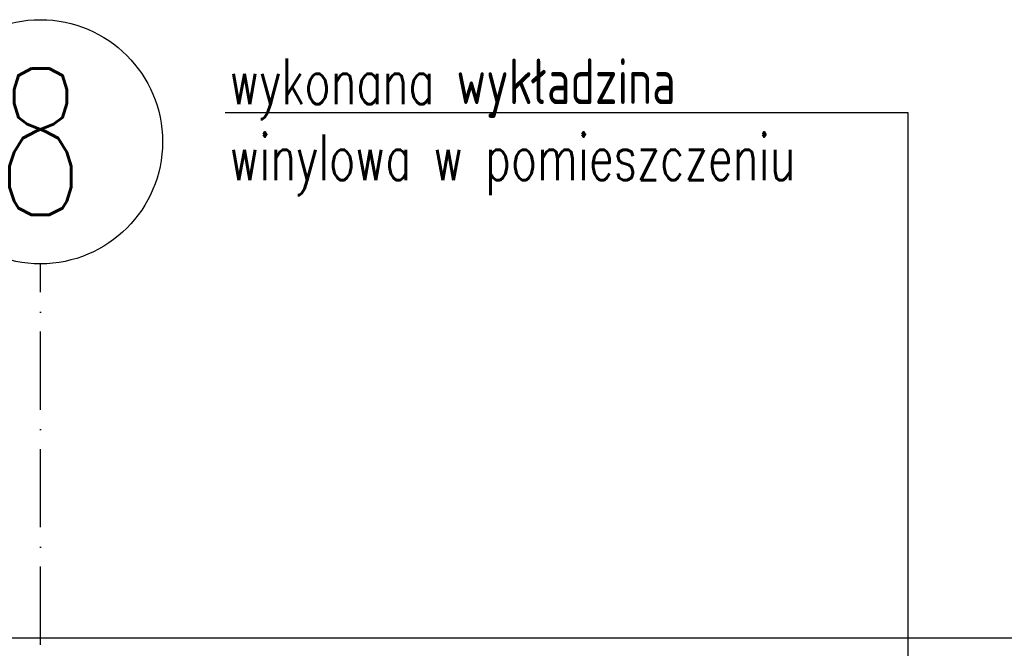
# Model space of a CAD drawing. Header units: millimetres. Extents: x 167273 to 188273, y -125105 to -88145.
# Tile 158 of 210: x 174227 to 174529, y -96130 to -95937. Entities that reach past the tile are written whole.
import ezdxf

# ---------------------------------------------------------------- set-up
doc = ezdxf.new("R2010")
doc.units = ezdxf.units.MM
doc.linetypes.add('ACAD_ISO10W100', pattern=[18, 12, -3, 0, -3])
doc.layers.add('!_zmiany', color=7, linetype='Continuous', true_color=0xfa7d00)
doc.layers.add('a-osie', color=1, linetype='ACAD_ISO10W100')
doc.layers.add('b-widokowa', color=7, linetype='Continuous')
doc.styles.add('PPAB_100', font='romans.shx', dxfattribs={"width": 0.7, "height": 12})

msp = doc.modelspace()

# ---------------------------------------------------------------- linework, layer by layer
at = {"layer": '!_zmiany'}
msp.add_lwpolyline([(174289.64, -95965.44), (174499.36, -95965.44), (174499.36, -96507.15)], dxfattribs=at)
at = {"layer": 'a-osie', "ltscale": 2}
msp.add_line((174232.94, -97211.89), (174232.94, -96011.89), dxfattribs=at)
at = {"layer": 'a-osie', "linetype": 'Continuous'}
msp.add_circle((174232.94, -95974.39), 37.5, dxfattribs=at)
at = {"layer": 'b-widokowa'}
msp.add_line((176896.44, -96126.89), (173493.44, -96126.89), dxfattribs=at)

# ---------------------------------------------------------------- texts
at = {"layer": '!_zmiany', "insert": (174290.95, -95948.82), "char_height": 14, "width": 190.235, "attachment_point": 1, "style": 'PPAB_100'}
msp.add_mtext('{\\Fromans.shx|c238;wykonana wykładzina winylowa w pomieszczeniu}', dxfattribs=at)
at = {"layer": 'a-osie', "linetype": 'ACAD_ISO10W100', "insert": (174232.94, -95974.39), "char_height": 45, "width": 4405.7835, "attachment_point": 5, "style": 'PPAB_100'}
msp.add_mtext('8', dxfattribs=at)

doc.saveas('drawing.dxf')
